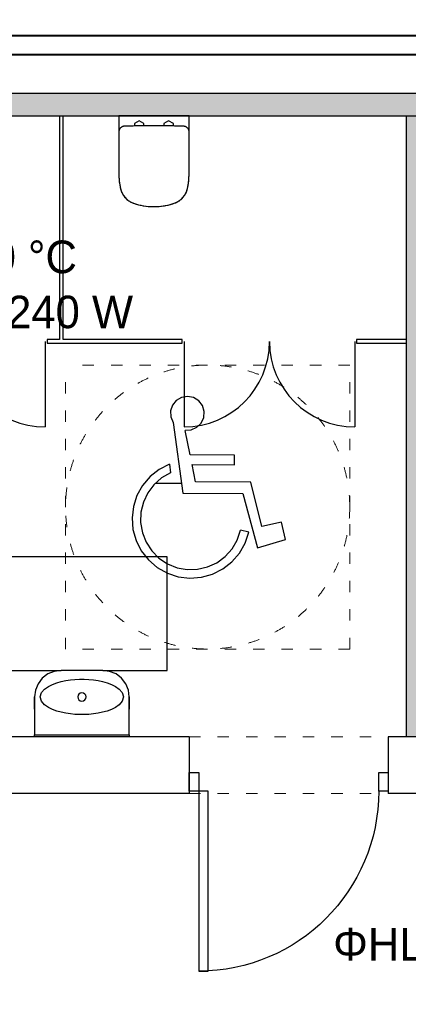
# Model space of a CAD drawing. Header units: millimetres. Extents: x 3698380 to 4312681, y 939872 to 1104488.
# Tile 64 of 93: x 4086576 to 4088626, y 1046516 to 1051717. Entities that reach past the tile are written whole.
import ezdxf
from ezdxf.lldxf.tags import DXFTag

# ---------------------------------------------------------------- set-up
doc = ezdxf.new("R2010")
doc.units = ezdxf.units.MM
doc.header["$LTSCALE"] = 10
for name, pattern in [('ACAD_ISO03W100', [30, 12, -18]), ('CENTER', [2, 1.25, -0.25, 0.25, -0.25]), ('CHSW', [0])]:
    doc.linetypes.add(name, pattern=pattern)
for name, color, linetype, lineweight in [('0 20 cienka', 8, 'Continuous', 20), ('A-DOOR', 7, 'Continuous', 9), ('P-SANR-FIXT', 7, 'Continuous', 9), ('SAN_Przewody powrotne CO na rzucie', 5, 'Continuous', 40), ('SAN_Przewody zasilające CO na rzucie', 1, 'Continuous', 40)]:
    doc.layers.add(name, color=color, linetype=linetype, lineweight=lineweight)
for name, color, linetype in [('15_LINIA_CIENKA', 1, 'Continuous'), ('A_bloki', 252, 'Continuous'), ('A_kreskowanie', 8, 'Continuous'), ('A_podciąg', 8, '300118_49_XR_0034$0$300118_49_XR_0033$0$( Dashed )'), ('A_sc_istn', 252, 'Continuous'), ('A_sc_proj', 2, 'Continuous'), ('A_stolarka', 252, 'Continuous'), ('A_wymiary', 1, 'Continuous'), ('MUREK', 6, 'Continuous'), ('W', 8, 'CENTER')]:
    doc.layers.add(name, color=color, linetype=linetype)
doc.layers.add('SAN_Etykiety pomieszczeń na rzucie', color=7, linetype='Continuous', true_color=0x8e8e8e)
doc.styles.add('Etykiety pomieszczeń na rzucie', font='txt')
tags = doc.linetypes.add('300118_49_XR_0034$0$300118_49_XR_0033$0$( Dashed )', pattern=[0.75, 0.5, -0.25]).pattern_tags.tags
tags[6:7] = [DXFTag(74, 4), DXFTag(75, 0), DXFTag(340, '0'), DXFTag(46, 1.0), DXFTag(50, 0.0), DXFTag(44, 0.0), DXFTag(45, 0.0)]
tags[4:5] = [DXFTag(74, 4), DXFTag(75, 0), DXFTag(340, '0'), DXFTag(46, 1.0), DXFTag(50, 0.0), DXFTag(44, 0.0), DXFTag(45, 0.0)]
tags = doc.linetypes.add('DASHED', pattern=[19.05, 12.7, -6.35]).pattern_tags.tags
tags[6:7] = [DXFTag(74, 4), DXFTag(75, 0), DXFTag(340, '0'), DXFTag(46, 1.0), DXFTag(50, 0.0), DXFTag(44, 0.0), DXFTag(45, 0.0)]
tags[4:5] = [DXFTag(74, 4), DXFTag(75, 0), DXFTag(340, '0'), DXFTag(46, 1.0), DXFTag(50, 0.0), DXFTag(44, 0.0), DXFTag(45, 0.0)]

# ---------------------------------------------------------------- blocks, each defined once
blk = doc.blocks.new('BS_WC WISZĄCE 2 - PlumbingFixture_GroheLimited_EuroCeramicFloorstandingWC_39329000_METRIC - 39329000-V9-1 PIĘTRO')
at = {"layer": 'A_bloki'}
for p, q in [((-18.54, 30.72), (-18.54, 8.6)), ((18.54, 8.6), (18.54, 30.72)), ((-18.54, 8.6), (-18.54, 0)), ((-10.24, 5.43), (-10.24, 4.1)), ((-5.26, 4.1), (-5.26, 5.36)), ((5.26, 5.36), (5.26, 4.1)), ((10.24, 4.1), (10.24, 5.43)), ((18.54, 0), (18.54, 8.6)), ((-18.54, 0), (18.54, 0)), ((-10.24, 4.1), (-7.75, 2.67)), ((-7.75, 2.67), (-5.26, 4.1)), ((5.26, 4.1), (7.75, 2.67)), ((7.75, 2.67), (10.24, 4.1))]:
    blk.add_line(p, q, dxfattribs=at)
at = {"layer": 'A_bloki', "flags": 128}
for points in [[(-5.51, 47.56), (-6.16, 47.45), (-7.45, 47.18), (-8.73, 46.86), (-9.99, 46.48), (-10.72, 46.24)], [(-0.07, 48.03), (-0.93, 48.02), (-2.25, 47.96), (-3.56, 47.84), (-4.86, 47.67), (-5.36, 47.59)], [(10.72, 46.24), (9.47, 46.64), (8.2, 47), (6.92, 47.3), (5.63, 47.55), (4.32, 47.75), (3.02, 47.89), (1.7, 47.99), (0.39, 48.03), (0.06, 48.03)], [(-10.72, 46.24), (-11.12, 46.09), (-11.52, 45.93), (-11.91, 45.75), (-12.29, 45.55), (-12.67, 45.34), (-13.03, 45.12), (-13.39, 44.88), (-13.74, 44.62), (-14.07, 44.36), (-14.4, 44.07), (-14.71, 43.78), (-15.01, 43.48), (-15.3, 43.16), (-15.58, 42.83), (-15.84, 42.49), (-16.09, 42.14), (-16.33, 41.78), (-16.55, 41.41), (-16.75, 41.03), (-16.94, 40.65), (-17.12, 40.26), (-17.28, 39.86), (-17.42, 39.45), (-17.55, 39.04), (-17.66, 38.63), (-17.71, 38.38)], [(17.71, 38.38), (17.61, 38.8), (17.5, 39.21), (17.36, 39.62), (17.21, 40.03), (17.05, 40.42), (16.87, 40.81), (16.67, 41.19), (16.46, 41.57), (16.23, 41.93), (15.99, 42.29), (15.74, 42.63), (15.47, 42.97), (15.19, 43.29), (14.89, 43.6), (14.58, 43.91), (14.27, 44.19), (13.94, 44.47), (13.59, 44.73), (13.24, 44.98), (12.88, 45.21), (12.51, 45.43), (12.14, 45.63), (11.75, 45.82), (11.36, 46), (10.96, 46.15), (10.72, 46.24)], [(-17.71, 38.38), (-17.99, 36.98), (-18.21, 35.57), (-18.31, 34.71)], [(18.32, 34.67), (18.29, 35.01), (18.09, 36.42), (17.83, 37.83), (17.71, 38.38)], [(-18.34, 34.48), (-18.38, 34.14), (-18.49, 32.72), (-18.54, 31.29), (-18.54, 30.72)], [(18.54, 30.72), (18.52, 32.15), (18.43, 33.58), (18.34, 34.44)]]:
    blk.add_lwpolyline(points, dxfattribs=at)
at = {"layer": 'A_bloki'}
for centre, radius, start, end in [((0, 15.11), 32.92, 70.9942, 109.0058), ((-7.22, 36.08), 10.74, 109.0058, 167.6399), ((7.22, 36.08), 10.74, 12.3601, 70.9942), ((17.25, 30.72), 35.79, 167.6399, 180), ((-17.25, 30.72), 35.79, 360, 12.3601), ((-15.44, 8.6), 3.1, 180, 214.986), ((15.44, 8.6), 3.1, 325.014, 360)]:
    blk.add_arc(centre, radius, start, end, dxfattribs=at)
for points, knots in [([(-17.98, 6.82), (-17.87, 6.66), (-17.62, 6.36), (-17.24, 6.08), (-16.96, 5.92), (-16.79, 5.84), (-16.66, 5.79), (-16.53, 5.74), (-16.4, 5.69), (-16.27, 5.66), (-16.13, 5.63), (-15.99, 5.6), (-15.8, 5.58), (-15.66, 5.56), (-15.56, 5.56)], [-1, -1, -1, -1, -0.8, -0.6, -0.5, -0.45, -0.4, -0.35, -0.3, -0.25, -0.2, -0.15, -0.1, 0, 0, 0, 0]), ([(15.56, 5.56), (15.7, 5.57), (15.89, 5.58), (16.1, 5.62), (16.23, 5.65), (16.4, 5.69), (16.57, 5.75), (16.7, 5.8), (16.89, 5.88), (17.2, 6.05), (17.62, 6.36), (17.87, 6.66), (17.98, 6.82)], [-1, -1, -1, -1, -0.85, -0.8125, -0.775, -0.7, -0.625, -0.5875, -0.55, -0.4, -0.2, 0, 0, 0, 0])]:
    blk.add_open_spline(points, degree=3, knots=knots, dxfattribs=at)
blk.add_open_spline([(-15.56, 5.56), (-14.52, 5.52), (-12.45, 5.46), (-9.34, 5.4), (-6.23, 5.35), (-3.12, 5.33), (0, 5.33), (3.11, 5.33), (6.23, 5.35), (9.34, 5.4), (12.45, 5.46), (14.52, 5.52), (15.56, 5.56)], degree=3, dxfattribs=at)
blk = doc.blocks.new('Umywalka toaletowa - 35x50 cm-976482-1 PIĘTRO')
at = {"layer": 'A_bloki'}
for p, q in [((11, 35), (-11, 35)), ((-25, 21), (-25, 1)), ((25, 1), (25, 21)), ((-25, 1), (25, 1))]:
    blk.add_line(p, q, dxfattribs=at)
at = {"layer": 'A_bloki', "flags": 128}
for points in [[(-11, 35), (-14.62, 34.52), (-18, 33.12), (-20.9, 30.9), (-23.12, 28), (-24.52, 24.62), (-25, 21)], [(25, 21), (24.52, 24.62), (23.12, 28), (20.9, 30.9), (18, 33.12), (14.62, 34.52), (11, 35)], [(-22, 21), (-21.32, 23.31), (-19.71, 25.14), (-17.72, 26.53), (-15.53, 27.61), (-13.24, 28.45), (-10.9, 29.11), (-8.5, 29.61), (-6.09, 29.97), (-3.66, 30.2), (-1.22, 30.32), (1.22, 30.32), (3.66, 30.2), (6.09, 29.97), (8.51, 29.61), (10.9, 29.11), (13.24, 28.45), (15.53, 27.61), (17.71, 26.54), (19.72, 25.14), (21.31, 23.31), (22, 21)], [(-25, 14.55), (-25, 15.39), (-25, 17.3), (-25, 19.17), (-25, 21)], [(22, 21), (21.31, 18.69), (19.72, 16.86), (17.71, 15.46), (15.53, 14.39), (13.24, 13.55), (10.9, 12.89), (8.51, 12.39), (6.09, 12.03), (3.66, 11.8), (1.22, 11.68), (-1.22, 11.68), (-3.66, 11.8), (-6.09, 12.03), (-8.5, 12.39), (-10.9, 12.89), (-13.24, 13.55), (-15.53, 14.39), (-17.72, 15.47), (-19.71, 16.86), (-21.32, 18.69), (-22, 21)], [(25, 21), (25, 19.17), (25, 17.3), (25, 15.39), (25, 14.55)], [(-25, 0), (-25, 0.72), (-25, 0.88)], [(25, 0.86), (25, 0.72), (25, 0)]]:
    blk.add_lwpolyline(points, dxfattribs=at)
at = {"layer": 'A_bloki'}
for start, end in [(0, 180), (180, 0)]:
    blk.add_arc((0, 21), 2.19, start, end, dxfattribs=at)
for points in [[(-25, 0), (-25, 0.22), (-25, 0.59), (-25, 0.93), (-25, 1), (-25, 1)], [(25, 1), (25, 1), (25, 0.93), (25, 0.59), (25, 0.22), (25, 0)]]:
    blk.add_open_spline(points, degree=3, dxfattribs=at)
at = {"layer": 'A_podciąg'}
for p, q in [((-45, 95), (-45, 35)), ((45, 95), (-45, 95)), ((45, 35), (45, 95)), ((-45, 35), (-11, 35)), ((11, 35), (45, 35))]:
    blk.add_line(p, q, dxfattribs=at)
blk = doc.blocks.new('Drzwi-dwuskrzydłowe-panelowe - D 80x200 OŚCIEŻNICA-1 DRZWI-5-976485-1 PIĘTRO')
at = {"layer": 'A_bloki'}
for p, q in [((-45, 0), (-45, -45)), ((45, 0), (45, -45))]:
    blk.add_line(p, q, dxfattribs=at)
for centre, start, end in [((-45, 0), 270, 0), ((45, 0), 180, 270)]:
    blk.add_arc(centre, 45, start, end, dxfattribs=at)
blk = doc.blocks.new('A$C39F57054')
at = {"layer": '15_LINIA_CIENKA', "color": 8, "lineweight": 25}
for p, q in [((19.47, 78.21), (17.79, 76.13)), ((21.78, 79.55), (19.47, 78.21)), ((24.42, 79.99), (21.78, 79.55)), ((27.04, 79.47), (24.42, 79.99)), ((29.31, 78.06), (27.04, 79.47)), ((30.93, 75.93), (29.31, 78.06)), ((17.79, 76.13), (16.95, 73.6)), ((31.69, 73.37), (30.93, 75.93)), ((16.95, 73.6), (17.06, 70.93)), ((17.06, 70.93), (18.1, 68.47)), ((30.38, 68.28), (31.5, 70.7)), ((31.5, 70.7), (31.69, 73.37)), ((18.1, 68.47), (22.27, 37.34)), ((25.53, 54.23), (23.33, 65.02)), ((23.35, 65.19), (26.02, 65.33)), ((26.02, 65.33), (28.47, 66.41)), ((28.47, 66.41), (30.38, 68.28)), ((45.01, 54.15), (25.53, 54.23)), ((45, 49.89), (45.01, 54.15)), ((11.91, 47.86), (7.93, 44.7)), ((16.44, 50.18), (11.91, 47.86)), ((16.44, 50.18), (16.95, 46.37)), ((27.96, 42.35), (26.4, 49.97)), ((26.4, 49.97), (45, 49.89)), ((7.93, 44.7), (4.64, 40.82)), ((13.02, 44.12), (9.62, 41.12)), ((16.95, 46.37), (13.02, 44.12)), ((4.64, 40.82), (2.16, 36.38)), ((9.62, 41.12), (6.9, 37.49)), ((52.21, 42.25), (27.96, 42.35)), ((57.02, 22.69), (52.21, 42.25)), ((2.16, 36.38), (0.59, 31.55)), ((6.9, 37.49), (4.97, 33.4)), ((22.27, 37.34), (48.72, 37.23)), ((48.72, 37.23), (55.24, 13.3)), ((0.59, 31.55), (0, 26.5)), ((4.97, 33.4), (3.91, 28.99)), ((0, 26.5), (0.4, 21.43)), ((3.91, 28.99), (3.76, 24.47)), ((3.76, 24.47), (4.53, 20)), ((65.68, 24.58), (57.02, 22.69)), ((67.54, 17.02), (65.68, 24.58)), ((0.4, 21.43), (1.78, 16.53)), ((4.53, 20), (6.19, 15.79)), ((46.3, 16.77), (47.74, 21.06)), ((51.37, 20.24), (47.74, 21.06)), ((49.76, 15.42), (51.37, 20.24)), ((1.78, 16.53), (4.08, 12)), ((6.19, 15.79), (8.66, 11.99)), ((44.01, 12.86), (46.3, 16.77)), ((47.25, 11), (49.76, 15.42)), ((55.24, 13.3), (67.54, 17.02)), ((4.08, 12), (7.23, 8)), ((8.66, 11.99), (11.85, 8.78)), ((11.85, 8.78), (15.62, 6.27)), ((37.34, 6.8), (40.98, 9.49)), ((40.98, 9.49), (44.01, 12.86)), ((43.92, 7.15), (47.25, 11)), ((7.23, 8), (11.09, 4.69)), ((11.09, 4.69), (15.52, 2.2)), ((15.62, 6.27), (19.83, 4.58)), ((19.83, 4.58), (24.28, 3.77)), ((28.81, 3.89), (33.22, 4.91)), ((33.22, 4.91), (37.34, 6.8)), ((39.91, 4.02), (43.92, 7.15)), ((15.52, 2.2), (20.35, 0.61)), ((20.35, 0.61), (25.4, 0)), ((24.28, 3.77), (28.81, 3.89)), ((25.4, 0), (30.47, 0.38)), ((30.47, 0.38), (35.37, 1.74)), ((35.37, 1.74), (39.91, 4.02))]:
    blk.add_line(p, q, dxfattribs=at)
at = {"layer": 'W', "color": 8, "linetype": 'Continuous', "ltscale": 4}
blk.add_line((21.69, 41.7), (10.28, 41.7), dxfattribs=at)
blk = doc.blocks.new('Drzwi-jednoskrzydłowe-panelowe - D-1 90x200 OŚCIEŻNICA-5 DRZWI-5-1256997-1 PIĘTRO')
at = {"layer": 'A_stolarka'}
for p, q in [((-47.5, 0), (-52.5, 0)), ((-52.5, 0), (-52.5, -10)), ((-47.5, -10), (-47.5, 0)), ((47.5, 0), (47.5, -10)), ((52.5, 0), (47.5, 0)), ((52.5, -10), (52.5, 0)), ((-52.5, -10), (-47.5, -10)), ((42.5, -10), (47.5, -10)), ((42.5, -105), (42.5, -10)), ((42.5, -10), (47.5, -10)), ((42.5, -105), (42.5, -10)), ((47.5, -10), (52.5, -10)), ((47.5, -10), (47.5, -105)), ((47.5, -10), (47.5, -105)), ((47.5, -105), (42.5, -105)), ((47.5, -105), (42.5, -105))]:
    blk.add_line(p, q, dxfattribs=at)
at = {"layer": 'A_stolarka', "lineweight": 18}
for p, q in [((-52.5, 0), (-47.5, 0)), ((-47.5, 0), (-47.5, -10)), ((47.5, -10), (47.5, 0)), ((47.5, 0), (52.5, 0)), ((-52.5, -10), (-52.5, -6.25)), ((-47.5, -10), (-52.5, -10)), ((52.5, -10), (47.5, -10)), ((52.5, -6.25), (52.5, -10))]:
    blk.add_line(p, q, dxfattribs=at)
at = {"layer": 'A_stolarka'}
blk.add_arc((47.5, -10), 95, 180, 270, dxfattribs=at)
blk = doc.blocks.new('d')
at = {"layer": 'A_kreskowanie', "ltscale": 2}
h = blk.add_hatch(color=252, dxfattribs=at)
h.dxf.hatch_style = 1
h.paths.add_polyline_path([(3731432.76, 791007.02), (3731312.76, 791007.02), (3731312.76, 789647.02), (3731432.76, 789647.02)])
h.paths.add_polyline_path([(3732874.74, 789327.02), (3732874.74, 789347.02), (3731432.76, 789347.02), (3731432.76, 789227.02), (3732874.74, 789227.02)])
h.paths.add_polyline_path([(3732754.74, 789227.02), (3732634.74, 789227.02), (3732634.74, 789127.02), (3732754.74, 789127.02)])
h.paths.add_polyline_path([(3734281.53, 789347.02), (3733874.74, 789347.02), (3733874.74, 789227.02), (3734281.53, 789227.02)])
h.paths.add_polyline_path([(3734161.53, 791007.02), (3734041.53, 791007.02), (3734041.53, 790927.02), (3734041.53, 790357.02), (3734041.53, 789347.02), (3734161.53, 789347.02)])
h.paths.add_polyline_path([(3736381.9, 791007.02), (3736261.9, 791007.02), (3736261.9, 789347.02), (3735463.65, 789347.02), (3735314.74, 789347.02), (3735314.74, 789227.02), (3736381.9, 789227.02)])
h.paths.add_polyline_path([(3735583.65, 789227.02), (3735463.65, 789227.02), (3735463.65, 787727.02), (3735583.65, 787727.02)])
h.paths.add_polyline_path([(3732754.74, 788122.56), (3732634.74, 788122.56), (3732634.74, 787727.02), (3732754.74, 787727.02)])
h.paths.add_polyline_path([(3731432.76, 789527.02), (3731312.76, 789527.02), (3731312.76, 787727.02), (3731432.76, 787727.02)])
h.paths.add_polyline_path([(3730049.12, 787727.02), (3729235.08, 787727.02), (3729235.08, 787627.02), (3729285.08, 787627.02), (3729285.08, 787527.02, 0.0278424), (3729290.65, 787427.02), (3730049.12, 787427.02)])
h.paths.add_polyline_path([(3729285.08, 787527.02), (3729235.08, 787527.02), (3729235.08, 787427.02), (3729290.65, 787427.02, -0.0278424)], flags=17)
h.paths.add_polyline_path([(3729285.08, 787627.02), (3729235.08, 787627.02), (3729235.08, 787527.02), (3729285.08, 787527.02)], flags=17)
h.paths.add_polyline_path([(3729114.74, 784607.02), (3728714.74, 784607.02), (3728714.74, 783607.02), (3729114.74, 783607.02)])
h.paths.add_polyline_path([(3729220.66, 783607.02), (3729114.74, 783607.02), (3729114.74, 783487.02), (3729220.66, 783487.02)])
h.paths.add_polyline_path([(3729309.74, 783607.02), (3729220.66, 783607.02), (3729220.66, 783487.02), (3729309.74, 783487.02)])
h.paths.add_polyline_path([(3732204.74, 783607.02), (3730709.74, 783607.02), (3730709.74, 783487.02), (3732204.74, 783487.02)])
h.paths.add_polyline_path([(3732324.74, 783707.02), (3732204.74, 783707.02), (3732204.74, 781627.02), (3732324.74, 781627.02)])
h.paths.add_polyline_path([(3735344.74, 786027.02), (3735224.74, 786027.02), (3732324.74, 786027.02), (3732324.74, 785907.02), (3735224.74, 785907.02), (3735224.74, 781627.02), (3735344.74, 781627.02)])
h.paths.add_polyline_path([(3744114.74, 791127.02), (3735314.74, 791127.02), (3735314.74, 791007.02), (3744114.74, 791007.02)])
h.paths.add_polyline_path([(3740100.05, 791007.02), (3739980.05, 791007.02), (3739980.05, 787727.02), (3740100.05, 787727.02)])
h.paths.add_polyline_path([(3742214.74, 791007.02), (3742094.74, 791007.02), (3742094.74, 787727.02), (3742214.74, 787727.02)])
h.paths.add_polyline_path([(3727024.74, 793327.02), (3726904.74, 793327.02), (3726904.74, 789127.02), (3727024.74, 789127.02)])
at = {"layer": '0 20 cienka', "color": 252, "linetype": 'ACAD_ISO03W100', "ltscale": 0.5}
for p, q in [((3738182.91, 788189.98), (3738182.91, 789689.98)), ((3739682.91, 789689.98), (3738182.91, 789689.98)), ((3739682.91, 788189.98), (3739682.91, 789689.98)), ((3739682.91, 788189.98), (3738182.91, 788189.98)), ((3738835.51, 787727.02), (3739885.51, 787727.02)), ((3738835.51, 787427.02), (3739885.51, 787427.02))]:
    blk.add_line(p, q, dxfattribs=at)
blk.add_circle((3738932.91, 788939.98), 750, dxfattribs=at)
at = {"layer": 'A_sc_istn', "color": 252}
for points in [[(3738835.51, 787727.02), (3734254.74, 787727.02)], [(3740194.58, 787727.02), (3739885.51, 787727.02)], [(3738835.51, 787427.02), (3734254.74, 787427.02)], [(3740194.58, 787427.02), (3739885.51, 787427.02)]]:
    blk.add_lwpolyline(points, dxfattribs=at)
at = {"layer": 'A_sc_proj', "color": 252, "ltscale": 2}
for p, q in [((3739980.05, 791007.02), (3739980.05, 787727.02)), ((3738835.51, 787727.02), (3738835.51, 787427.02)), ((3739885.51, 787727.02), (3739885.51, 787427.02))]:
    blk.add_line(p, q, dxfattribs=at)
for points in [[(3729114.74, 791127.02), (3744114.74, 791127.02)], [(3729114.74, 791007.02), (3744114.74, 791007.02)]]:
    blk.add_lwpolyline(points, dxfattribs=at)
at = {"layer": 'A_sc_proj', "color": 252}
for points in [[(3738150.51, 791007.02), (3738150.51, 789825.19), (3738085.14, 789825.19), (3738085.14, 789805.19), (3738799.14, 789805.19), (3738799.14, 789825.19), (3738170.51, 789825.19), (3738170.51, 791007.02)], [(3739980.05, 789825.19), (3739719.14, 789825.19), (3739719.14, 789805.19), (3739980.05, 789805.19)]]:
    blk.add_lwpolyline(points, dxfattribs=at)
at = {"layer": 'A-DOOR', "color": 252, "yscale": 10, "zscale": 10}
for name, p, xscale in [('Drzwi-dwuskrzydłowe-panelowe - D 80x200 OŚCIEŻNICA-1 DRZWI-5-976485-1 PIĘTRO', (3737625.14, 789813.59), 10), ('Drzwi-dwuskrzydłowe-panelowe - D 80x200 OŚCIEŻNICA-1 DRZWI-5-976485-1 PIĘTRO', (3739259.14, 789813.59), 10), ('Drzwi-jednoskrzydłowe-panelowe - D-1 90x200 OŚCIEŻNICA-5 DRZWI-5-1256997-1 PIĘTRO', (3739360.51, 787538.73), -10)]:
    blk.add_blockref(name, p, dxfattribs=dict(at, xscale=xscale))
at = {"layer": 'A_bloki', "color": 252, "xscale": 10, "yscale": 10, "zscale": 10, "rotation": 180}
blk.add_blockref('BS_WC WISZĄCE 2 - PlumbingFixture_GroheLimited_EuroCeramicFloorstandingWC_39329000_METRIC - 39329000-V9-1 PIĘTRO', (3738649.51, 791007.02), dxfattribs=at)
at = {"layer": 'MUREK', "color": 252, "ltscale": 30, "xscale": 11.99999999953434, "yscale": 11.99999999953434, "zscale": 11.99999999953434}
blk.add_blockref('A$C39F57054', (3738533.87, 788564.59), dxfattribs=at)
at = {"layer": 'P-SANR-FIXT', "color": 252, "xscale": 10, "yscale": 10, "zscale": 10}
blk.add_blockref('Umywalka toaletowa - 35x50 cm-976482-1 PIĘTRO', (3738269.27, 787727.02), dxfattribs=at)

msp = doc.modelspace()

# ---------------------------------------------------------------- block references
at = {"layer": 'A_wymiary'}
msp.add_blockref('d', (348634.7, 260202.7), dxfattribs=at)

# ---------------------------------------------------------------- next in the draw order: linework, layer by layer
at = {"layer": 'SAN_Przewody powrotne CO na rzucie', "linetype": 'DASHED', "true_color": 0x000000}
msp.add_line((4091364.8, 1051632.2), (4085874.8, 1051632.2), dxfattribs=at)
at = {"layer": 'SAN_Przewody zasilające CO na rzucie', "linetype": 'CHSW', "true_color": 0x000000}
msp.add_line((4091264.8, 1051532.2), (4085774.8, 1051532.2), dxfattribs=at)

# ---------------------------------------------------------------- next in the draw order: texts
at = {"layer": 'SAN_Etykiety pomieszczeń na rzucie', "true_color": 0x000000, "style": 'Etykiety pomieszczeń na rzucie'}
for s, p in [('20 °C', (4086299.8, 1050378.2)), ('ΦHL 240 W', (4085967.8, 1050087.2)), ('ΦHL 4254 W', (4088229.8, 1046747.2))]:
    msp.add_text(s, height=172, dxfattribs=at).set_placement(p)

doc.saveas('drawing.dxf')
